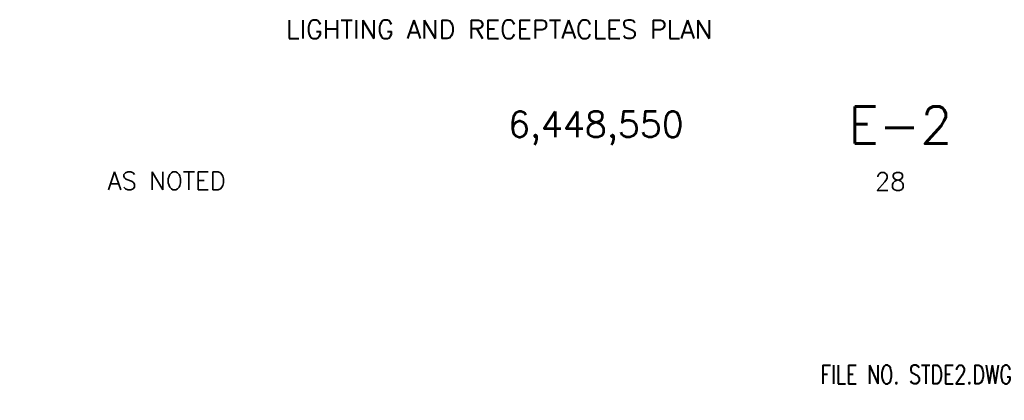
# Model space of a CAD drawing. Extents: x -210 to 4628, y -2287 to 14168.
# Tile 7 of 33: x 2724 to 3358, y 41 to 286. Entities that reach past the tile are written whole.
import ezdxf
from ezdxf.enums import TextEntityAlignment as Align

# ---------------------------------------------------------------- set-up
doc = ezdxf.new("R2010")
doc.units = 0
for name, color, linetype in [('E1', 4, 'CONTINUOUS'), ('S1', 4, 'CONTINUOUS'), ('T', 2, 'CONTINUOUS'), ('TXT', 2, 'CONTINUOUS')]:
    doc.layers.add(name, color=color, linetype=linetype)
doc.styles.get("Standard").update_dxf_attribs({"font": 'SIMPLEX.SHX'})

# ---------------------------------------------------------------- blocks, each defined once
blk = doc.blocks.new('XEBACK')
at = {"layer": 'S1', "color": 0}
blk.add_lwpolyline([(2730.14, -163.41)], dxfattribs=at)

msp = doc.modelspace()

# ---------------------------------------------------------------- block references
at = {"layer": 'E1', "color": 0}
msp.add_blockref('XEBACK', (-6.02, 204.55), dxfattribs=at)

# ---------------------------------------------------------------- texts
at = {"layer": 'T', "color": 0}
msp.add_text('LIGHTING AND RECEPTACLES PLAN', height=12, dxfattribs=at).set_placement((3033.04, 274.26), align=Align.CENTER)
for s, height, p in [('E-2', 24, (3258.11, 206.58)), ('AS NOTED', 11.52, (2780.86, 176.87)), ('28', 11.52, (3275.14, 176.38))]:
    msp.add_text(s, height=height, dxfattribs=at).set_placement(p)
at = {"layer": 'T', "color": 0, "width": 0.75}
msp.add_text('FILE NO. STDE2.DWG', height=12, dxfattribs=at).set_placement((3239.96, 51.74))
at = {"layer": 'TXT', "color": 0}
msp.add_text('6,448,550', height=16.5, dxfattribs=at).set_placement((3038.8, 210.75))

doc.saveas('drawing.dxf')
